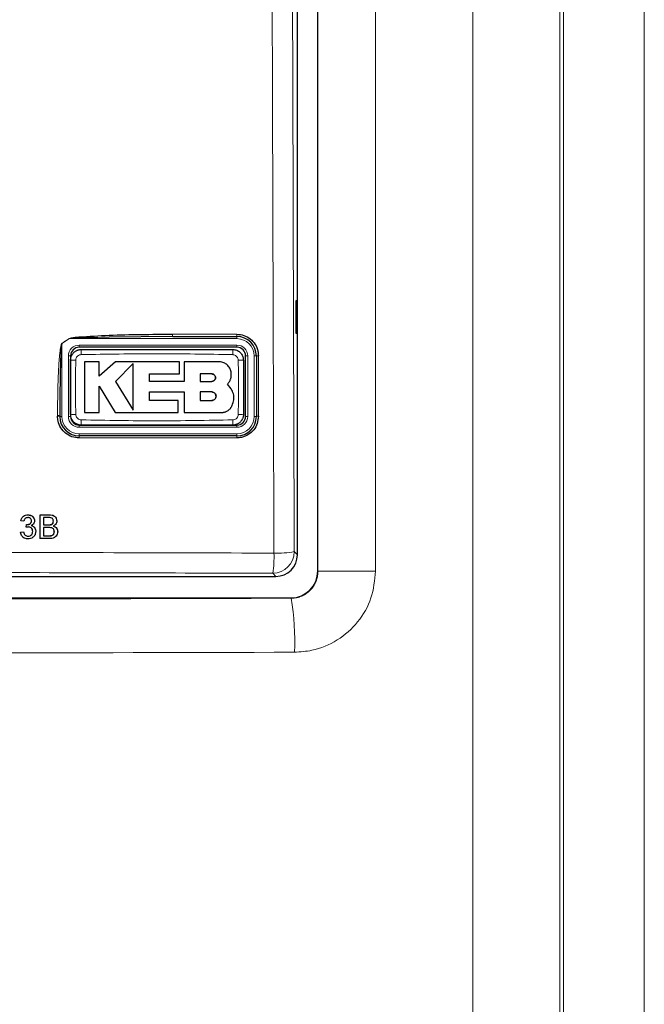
# Model space of a CAD drawing. Header units: millimetres. Extents: x 5 to 418, y 2 to 292.
# Tile 26 of 87: x 117 to 127, y 160 to 175. Entities that reach past the tile are written whole.
import ezdxf

# ---------------------------------------------------------------- set-up
doc = ezdxf.new("R2010")
doc.units = ezdxf.units.MM

msp = doc.modelspace()

# ---------------------------------------------------------------- linework, layer by layer
at = {"color": 7, "linetype": 'Continuous', "lineweight": 18}
for p, q in [((123.8894, 152.3185), (123.8894, 202.2054)), ((125.233, 202.2054), (125.233, 152.3185)), ((125.2863, 152.2652), (125.2863, 202.2054)), ((126.5346, 202.2054), (126.5346, 152.2652)), ((121.4984, 166.3882), (121.4984, 200.1893)), ((122.3866, 200.1893), (122.3866, 166.3882)), ((117.6632, 169.9721), (117.5484, 169.8984)), ((117.6619, 169.9741), (117.6632, 169.9721)), ((120.2484, 169.9721), (117.6632, 169.9721)), ((119.2568, 170.0408), (120.2466, 170.0408)), ((120.2484, 169.9721), (120.2484, 170.0054)), ((117.5484, 169.8984), (117.5471, 169.9004)), ((117.5484, 169.8984), (117.5484, 168.7721)), ((117.8151, 169.8721), (120.2484, 169.8721)), ((117.8151, 169.8721), (117.8151, 169.8387)), ((120.2484, 169.8721), (120.2484, 169.8387)), ((117.6484, 168.7721), (117.6484, 169.7054)), ((117.6484, 169.7054), (117.6817, 169.7054)), ((120.3817, 169.7054), (120.4151, 169.7054)), ((120.4151, 169.7054), (120.4151, 168.7721)), ((120.5151, 169.7054), (120.5484, 169.7054)), ((120.5151, 168.7721), (120.5151, 169.7054)), ((117.4804, 168.7742), (117.4804, 168.7857)), ((117.5484, 168.7721), (117.5151, 168.7721)), ((117.6484, 168.7721), (117.6817, 168.7721)), ((120.3817, 168.7721), (120.4151, 168.7721)), ((120.5151, 168.7721), (120.5484, 168.7721)), ((117.8151, 168.6387), (117.8151, 168.6054)), ((120.2484, 168.6054), (117.8151, 168.6054)), ((120.2484, 168.6387), (120.2484, 168.6054)), ((120.2466, 168.4409), (117.8137, 168.4409)), ((117.8151, 168.5054), (120.2484, 168.5054)), ((117.8151, 168.5054), (117.8151, 168.4721)), ((120.2484, 168.5054), (120.2484, 168.4721)), ((117.3481, 167.2546), (117.3475, 167.2557)), ((117.3377, 167.0998), (117.3372, 167.1009)), ((117.3485, 166.9309), (117.3479, 166.932)), ((121.1332, 166.6868), (121.1817, 166.6383)), ((120.8488, 166.3054), (120.8003, 166.354)), ((121.4972, 166.3893), (121.4984, 166.3882)), ((122.3866, 166.3882), (121.4984, 166.3882)), ((121.0864, 165.9679), (121.0811, 165.9732))]:
    msp.add_line(p, q, dxfattribs=at)
at = {"color": 7, "linetype": 'Continuous', "lineweight": 25}
for p, q in [((121.4972, 166.3893), (121.4972, 200.1881)), ((121.1817, 166.6383), (121.1817, 189.2446)), ((121.1808, 170.5554), (121.1555, 170.5559)), ((121.1555, 170.5559), (121.1555, 170.0549)), ((121.1808, 170.0554), (121.1808, 170.5554)), ((119.2585, 170.0054), (118.2771, 169.997)), ((119.2585, 170.0054), (120.2484, 170.0054)), ((121.1555, 170.0549), (121.1808, 170.0554)), ((120.2484, 169.8387), (117.8151, 169.8387)), ((117.6817, 169.7054), (117.6817, 168.7721)), ((120.3817, 168.7721), (120.3817, 169.7054)), ((120.5484, 169.7054), (120.5484, 168.7721)), ((118.1205, 169.6144), (117.8951, 169.6144)), ((118.1205, 169.3958), (118.1205, 169.6144)), ((118.3771, 169.6144), (118.1205, 169.3958)), ((119.3608, 169.6144), (118.3771, 169.6144)), ((118.646, 169.59), (118.3771, 169.3134)), ((119.3608, 169.4293), (119.3608, 169.6144)), ((119.4321, 169.6144), (119.4321, 169.311)), ((119.9743, 169.6144), (119.4321, 169.6144)), ((118.9012, 169.4293), (119.3608, 169.4293)), ((118.9012, 169.311), (118.9012, 169.4293)), ((119.8605, 169.4278), (119.682, 169.4278)), ((119.682, 169.4278), (119.682, 169.3134)), ((118.1204, 169.2419), (118.3686, 168.834)), ((118.1204, 168.834), (118.1204, 169.2419)), ((118.3771, 169.3134), (118.646, 168.8715)), ((119.4321, 169.311), (118.9012, 169.311)), ((119.682, 169.3134), (119.8605, 169.3134)), ((120.1615, 169.1995), (120.1032, 169.2718)), ((118.9013, 169.1496), (119.4321, 169.1496)), ((118.9013, 169.019), (118.9013, 169.1496)), ((119.4321, 169.1496), (119.4321, 168.834)), ((119.682, 169.1496), (119.682, 169.019)), ((119.8605, 169.1496), (119.682, 169.1496)), ((119.3424, 169.019), (118.9013, 169.019)), ((119.3424, 168.834), (119.3424, 169.019)), ((119.682, 169.019), (119.8605, 169.019)), ((117.5151, 168.7721), (117.5151, 168.7836)), ((117.8951, 168.834), (118.1204, 168.834)), ((118.3686, 168.834), (119.3424, 168.834)), ((119.4321, 168.834), (120.014, 168.834)), ((117.8151, 168.6387), (120.2484, 168.6387)), ((120.2484, 168.4721), (117.8151, 168.4721)), ((117.0221, 167.2546), (117.0215, 167.2557)), ((117.1155, 167.2036), (117.1149, 167.2048)), ((117.21, 166.8887), (117.2109, 167.2546)), ((117.2109, 167.2546), (117.2103, 167.2557)), ((117.2109, 167.2546), (117.3481, 167.2546)), ((117.2625, 167.2124), (117.2622, 167.0998)), ((117.3323, 167.2124), (117.2625, 167.2124)), ((117.4582, 167.2026), (117.4576, 167.2039)), ((116.9147, 167.1608), (116.9141, 167.1618)), ((116.9617, 167.1561), (116.9147, 167.1608)), ((116.9986, 167.0623), (116.998, 167.0633)), ((116.9986, 167.0623), (117.0035, 167.1045)), ((117.0035, 167.1045), (117.003, 167.1056)), ((117.0103, 167.104), (117.0097, 167.105)), ((117.0791, 167.16), (117.0786, 167.1611)), ((117.2621, 167.0576), (117.2618, 166.9309)), ((117.3428, 167.0576), (117.2621, 167.0576)), ((117.2622, 167.0998), (117.3377, 167.0998)), ((117.3818, 167.1041), (117.3812, 167.1052)), ((117.4174, 167.1552), (117.4168, 167.1563)), ((116.9096, 166.9872), (116.909, 166.9883)), ((116.9096, 166.9872), (116.9566, 166.9919)), ((116.9219, 166.9431), (116.9225, 166.9419)), ((116.9566, 166.9919), (116.956, 166.993)), ((117.0251, 166.9263), (117.0246, 166.9273)), ((117.0975, 166.9992), (117.097, 167.0002)), ((117.1335, 167.0468), (117.1329, 167.048)), ((117.2618, 166.9309), (117.3485, 166.9309)), ((117.3798, 166.9327), (117.3793, 166.9338)), ((117.4311, 166.9943), (117.4305, 166.9954)), ((117.4729, 167.0359), (117.4723, 167.0371)), ((117.21, 166.8887), (117.2095, 166.8898)), ((117.3476, 166.8887), (117.21, 166.8887)), ((101.5146, 166.3054), (120.8488, 166.3054)), ((101.2823, 165.9732), (121.0811, 165.9732))]:
    msp.add_line(p, q, dxfattribs=at)
at = {"color": 7, "linetype": 'Continuous', "lineweight": 18}
for centre, radius, start, end in [((119.4414, 170.0316), 0.1848, 177.15423, 188.14169), ((120.4113, 170.0316), 0.165, 176.81302, 189.1309), ((120.2484, 169.7054), 0.2667, 0, 90), ((117.8151, 169.7054), 0.1667, 90, 180), ((118.8563, 169.7448), 1.0098, 176.56216, 181.10549), ((119.1742, 169.7448), 1.0093, 358.89403, 3.43939), ((120.2484, 169.7054), 0.1667, 0, 90), ((117.7423, 168.6747), 0.9659, 88.84251, 93.59694), ((120.2878, 168.6746), 0.966, 86.40337, 91.15738), ((120.5723, 169.5804), 0.1273, 86.60847, 100.82355), ((117.4893, 168.6452), 0.1408, 79.45271, 93.60081), ((117.4893, 168.6337), 0.1407, 79.44904, 93.60204), ((117.8151, 168.7721), 0.2667, 180, 270), ((117.8151, 168.7721), 0.1667, 180, 270), ((117.7423, 169.7691), 0.9656, 266.40183, 271.15784), ((120.2484, 168.7721), 0.2667, 270, 0), ((120.2484, 168.7721), 0.1667, 270, 0), ((120.2878, 169.769), 0.9655, 268.842, 273.5986), ((120.5723, 168.6507), 0.1237, 86.51262, 101.13723), ((118.8548, 168.6993), 1.0082, 178.89291, 183.443), ((119.1747, 168.6993), 1.0088, 356.55901, 1.10646), ((118.0035, 168.4483), 0.19, 172.81916, 182.25153), ((120.3861, 168.4483), 0.1397, 170.21, 183.05606), ((120.7992, 166.6879), 0.3339, 270.1836, 359.8164), ((119.3478, 166.6012), 1.4734, 350.34001, 2.46103), ((120.8841, 167.97), 1.3071, 267.18174, 280.98479), ((117.1752, 165.3164), 3.9651, 357.38828, 9.45714)]:
    msp.add_arc(centre, radius, start, end, dxfattribs=at)
at = {"color": 7, "linetype": 'Continuous', "lineweight": 25}
for centre, radius, start, end in [((120.2484, 169.7054), 0.3, 0, 90), ((117.8151, 169.7054), 0.1333, 90, 180), ((120.2484, 169.7054), 0.1333, 0, 90), ((117.8151, 168.7721), 0.3, 180, 270), ((117.8151, 168.7721), 0.1333, 180, 270), ((120.2484, 168.7721), 0.3, 270, 0), ((120.2484, 168.7721), 0.1333, 270, 0)]:
    msp.add_arc(centre, radius, start, end, dxfattribs=at)
for centre, major_axis, start_param, end_param in [((120.8479, 166.6392), (0.2363, -0.2363), 5.4991567, 7.0672139), ((121.08, 166.3905), (-0.2954, 0.2954), 2.357564, 3.9256213)]:
    msp.add_ellipse(centre, major_axis=major_axis, ratio=0.9972647, start_param=start_param, end_param=end_param, dxfattribs=at)
at = {"color": 7, "linetype": 'Continuous', "lineweight": 18}
for centre, major_axis, ratio in [((111.1817, 174.6434), (165.8333, 0), 0.0524078), ((111.1817, 173.8112), (166.6667, 0), 0.0521457)]:
    msp.add_ellipse(centre, major_axis=major_axis, ratio=ratio, start_param=4.6526266, end_param=4.7721513, dxfattribs=at)
for points, knots in [([(120.8198, 166.6645), (120.819, 166.8862), (120.8151, 167.9948), (120.7996, 172.6522), (120.7815, 179.3044), (120.772, 185.0731), (120.7683, 187.2878)], [0, 0, 0, 0, 0.0322876, 0.1614382, 0.6780666, 1, 1, 1, 1]), ([(121.0818, 187.2969), (121.0877, 183.8601), (121.0994, 176.9852), (121.1219, 170.1201), (121.1332, 166.6868)], [0, 0, 0, 0, 0.4998997, 1, 1, 1, 1]), ([(117.5471, 169.9004), (117.5658, 169.9124), (117.6042, 169.9368), (117.6424, 169.9615), (117.6619, 169.9741)], [0, 0, 0, 0, 0.4887733, 1, 1, 1, 1]), ([(118.2771, 169.997), (118.1223, 169.9928), (117.9289, 169.9875), (117.7236, 169.9815), (117.6743, 169.9738), (117.6632, 169.9721)], [0, 0, 0, 0, 0.7565323, 0.9451316, 1, 1, 1, 1]), ([(117.4804, 168.7857), (117.4806, 168.83), (117.4811, 169.0518), (117.4876, 169.3345), (117.5029, 169.6094), (117.5128, 169.7292), (117.5213, 169.8015), (117.528, 169.8449), (117.5345, 169.8736), (117.5393, 169.8907), (117.5452, 169.899), (117.5467, 169.9001), (117.5471, 169.9004)], [0, 0, 0, 0, 0.1187958, 0.5940496, 0.7569485, 0.8560529, 0.9159262, 0.9518655, 0.9733043, 0.994839, 0.9987729, 1, 1, 1, 1]), ([(117.7618, 169.6404), (117.76, 169.5317), (117.7552, 169.2528), (117.7593, 168.9739), (117.7618, 168.8037)], [0, 0, 0, 0, 0.3898707, 1, 1, 1, 1]), ([(117.8468, 169.7254), (117.8373, 169.7243), (117.8184, 169.7221), (117.7933, 169.7073), (117.7741, 169.6859), (117.7637, 169.6623), (117.7624, 169.6466), (117.7618, 169.6404)], [0, 0, 0, 0, 0.21339586, 0.4285917, 0.64431876, 0.85926801, 1, 1, 1, 1]), ([(120.1834, 169.7254), (119.794, 169.7321), (119.0151, 169.7456), (118.2363, 169.7321), (117.8468, 169.7254)], [0, 0, 0, 0, 0.4998954, 1, 1, 1, 1]), ([(120.2683, 169.6404), (120.2672, 169.6499), (120.265, 169.6688), (120.2502, 169.694), (120.2287, 169.7131), (120.2052, 169.7235), (120.1895, 169.7249), (120.1834, 169.7254)], [0, 0, 0, 0, 0.2138446, 0.4291993, 0.6449134, 0.8596426, 1, 1, 1, 1]), ([(120.2683, 168.8037), (120.2701, 168.9124), (120.2749, 169.1913), (120.2708, 169.4703), (120.2683, 169.6404)], [0, 0, 0, 0, 0.3898724, 1, 1, 1, 1]), ([(120.5798, 169.7074), (120.5798, 169.6853), (120.5798, 169.5744), (120.5798, 169.2633), (120.5798, 168.9744), (120.5798, 168.7742)], [0, 0, 0, 0, 0.0712947, 0.3564733, 1, 1, 1, 1]), ([(117.7618, 168.8037), (117.7629, 168.7943), (117.7651, 168.7753), (117.7799, 168.7502), (117.8014, 168.731), (117.825, 168.7206), (117.8406, 168.7193), (117.8468, 168.7188)], [0, 0, 0, 0, 0.2138472, 0.4292026, 0.6449166, 0.8596444, 1, 1, 1, 1]), ([(120.1834, 168.7188), (120.1928, 168.7199), (120.2117, 168.7221), (120.2368, 168.7368), (120.256, 168.7582), (120.2665, 168.7818), (120.2678, 168.7975), (120.2683, 168.8037)], [0, 0, 0, 0, 0.2133947, 0.4285895, 0.6443155, 0.8592654, 1, 1, 1, 1]), ([(117.8468, 168.7188), (118.2361, 168.712), (119.015, 168.6986), (119.7938, 168.712), (120.1834, 168.7188)], [0, 0, 0, 0, 0.4998954, 1, 1, 1, 1]), ([(101.5436, 166.6645), (101.7655, 166.6651), (102.8748, 166.6685), (104.8728, 166.6733), (107.5386, 166.6776), (110.2064, 166.6796), (112.8757, 166.6793), (115.5351, 166.6767), (118.1837, 166.672), (119.9411, 166.667), (120.8198, 166.6645)], [0, 0, 0, 0, 0.0345653, 0.1728308, 0.3110963, 0.4493987, 0.587812, 0.7262622, 0.8631132, 1, 1, 1, 1]), ([(120.8003, 166.354), (119.2006, 166.3582), (115.9997, 166.3667), (111.1897, 166.37), (107.1792, 166.3669), (103.9699, 166.3609), (102.3657, 166.3563), (101.5632, 166.354)], [0, 0, 0, 0, 0.2496392, 0.4994933, 0.7495962, 0.8747245, 1, 1, 1, 1]), ([(121.0864, 165.9679), (121.1013, 165.9685), (121.1314, 165.9695), (121.1724, 165.9768), (121.2093, 165.9867), (121.2421, 165.9987), (121.2741, 166.0136), (121.3146, 166.0369), (121.3522, 166.0653), (121.3857, 166.0982), (121.4087, 166.125), (121.4293, 166.1535), (121.4474, 166.1836), (121.4631, 166.2155), (121.476, 166.2485), (121.486, 166.2823), (121.4932, 166.3168), (121.4977, 166.3522), (121.4981, 166.3762), (121.4984, 166.3882)], [0, 0, 0, 0, 0.0681835, 0.137198, 0.1900354, 0.2432518, 0.2970516, 0.3516482, 0.4578236, 0.5123013, 0.567176, 0.6203196, 0.6738271, 0.728477, 0.7835197, 0.8367022, 0.8902454, 0.9449261, 1, 1, 1, 1]), ([(122.3866, 166.3882), (122.3727, 166.2472), (122.3448, 165.9652), (122.128, 165.5895), (121.809, 165.3063), (121.4578, 165.1575), (121.2267, 165.1419), (121.1362, 165.1358)], [0, 0, 0, 0, 0.2149749, 0.4301741, 0.645678, 0.861227, 1, 1, 1, 1])]:
    msp.add_open_spline(points, degree=3, knots=knots, dxfattribs=at)
at = {"color": 7, "linetype": 'Continuous', "lineweight": 25}
for points, knots in [([(117.6619, 169.9741), (117.673, 169.9776), (117.7212, 169.9927), (117.9281, 170.0052), (118.4465, 170.0374), (118.9293, 170.0394), (119.2568, 170.0408)], [0, 0, 0, 0, 0.0217458, 0.0946594, 0.3858775, 1, 1, 1, 1]), ([(120.2466, 170.0408), (120.2841, 170.0371), (120.3592, 170.0297), (120.4591, 169.972), (120.5345, 169.8872), (120.5742, 169.7935), (120.5782, 169.7317), (120.5798, 169.7074)], [0, 0, 0, 0, 0.2148595, 0.4297052, 0.6450146, 0.8605847, 1, 1, 1, 1]), ([(117.5484, 169.8984), (117.5482, 169.8981), (117.5473, 169.8968), (117.5456, 169.8916), (117.5438, 169.8829), (117.5416, 169.8675), (117.5389, 169.8427), (117.5355, 169.7994), (117.5313, 169.7271), (117.5263, 169.6073), (117.5211, 169.421), (117.5171, 169.1828), (117.5153, 168.961), (117.5151, 168.8279), (117.5151, 168.7836)], [0, 0, 0, 0, 0.0008969, 0.0042174, 0.0144757, 0.0248219, 0.0459517, 0.081671, 0.1414493, 0.2406486, 0.4039379, 0.6423501, 0.8807866, 1, 1, 1, 1]), ([(117.6817, 169.6387), (117.6818, 169.6418), (117.6819, 169.651), (117.6833, 169.6633), (117.6857, 169.6751), (117.6884, 169.6861), (117.6927, 169.699), (117.6992, 169.7136), (117.7057, 169.7251), (117.7131, 169.7363), (117.7214, 169.747), (117.7323, 169.7587), (117.7448, 169.7697), (117.7592, 169.7799), (117.7756, 169.7891), (117.7907, 169.7954), (117.8075, 169.8006), (117.8259, 169.8045), (117.8409, 169.8051), (117.8484, 169.8054)], [0, 0, 0, 0, 0.0351354, 0.105703, 0.1411643, 0.1730028, 0.2358585, 0.2966821, 0.3559124, 0.3874806, 0.4499988, 0.5109422, 0.5706566, 0.6410557, 0.7126101, 0.7853476, 0.8282789, 0.9141673, 1, 1, 1, 1]), ([(117.8484, 169.8054), (118.2374, 169.8054), (119.0151, 169.8054), (119.7929, 169.8054), (120.1817, 169.8054)], [0, 0, 0, 0, 0.5001048, 1, 1, 1, 1]), ([(120.1817, 169.8054), (120.194, 169.8046), (120.225, 169.8025), (120.2719, 169.7826), (120.3141, 169.7449), (120.3429, 169.6949), (120.3465, 169.6575), (120.3484, 169.6387)], [0, 0, 0, 0, 0.1414239, 0.3560694, 0.5707203, 0.7853678, 1, 1, 1, 1]), ([(117.6817, 168.8054), (117.6817, 168.9749), (117.6817, 169.2527), (117.6817, 169.5304), (117.6817, 169.6387)], [0, 0, 0, 0, 0.6100731, 1, 1, 1, 1]), ([(120.3484, 169.6387), (120.3484, 169.4693), (120.3484, 169.1915), (120.3484, 168.9137), (120.3484, 168.8054)], [0, 0, 0, 0, 0.610073, 1, 1, 1, 1]), ([(117.8951, 169.6144), (117.8951, 169.5118), (117.8951, 169.2518), (117.8951, 168.9916), (117.8951, 168.834)], [0, 0, 0, 0, 0.3944639, 1, 1, 1, 1]), ([(118.646, 168.8715), (118.646, 168.9737), (118.646, 169.2128), (118.646, 169.4527), (118.646, 169.59)], [0, 0, 0, 0, 0.4272676, 1, 1, 1, 1]), ([(120.1615, 169.4272), (120.1594, 169.4482), (120.1553, 169.4903), (120.1231, 169.5464), (120.0756, 169.5887), (120.023, 169.6112), (119.9881, 169.6135), (119.9743, 169.6144)], [0, 0, 0, 0, 0.2145095, 0.4290165, 0.6435823, 0.8581821, 1, 1, 1, 1]), ([(119.8605, 169.3134), (119.867, 169.314), (119.8799, 169.3153), (119.897, 169.3252), (119.91, 169.3398), (119.9174, 169.3581), (119.9184, 169.3776), (119.9128, 169.3964), (119.9013, 169.4122), (119.8853, 169.4233), (119.8708, 169.4275), (119.8625, 169.4277), (119.8605, 169.4278)], [0, 0, 0, 0, 0.107912, 0.2158215, 0.3237606, 0.431549, 0.5390752, 0.6463231, 0.7533518, 0.8602722, 0.9672328, 1, 1, 1, 1]), ([(119.8605, 169.4278), (119.8669, 169.4272), (119.8798, 169.4259), (119.8969, 169.4161), (119.9099, 169.4016), (119.9173, 169.3835), (119.9184, 169.364), (119.913, 169.3453), (119.9017, 169.3293), (119.8857, 169.3181), (119.871, 169.3138), (119.8626, 169.3135), (119.8605, 169.3134)], [0, 0, 0, 0, 0.1072013, 0.2144115, 0.3214264, 0.4283404, 0.5353131, 0.6424692, 0.7498884, 0.8575849, 0.9654849, 1, 1, 1, 1]), ([(120.1032, 169.2718), (120.107, 169.2758), (120.1147, 169.2838), (120.1249, 169.297), (120.1342, 169.3111), (120.1412, 169.3241), (120.1478, 169.3387), (120.1535, 169.3542), (120.1581, 169.3726), (120.1605, 169.3876), (120.1619, 169.4026), (120.1622, 169.4149), (120.1617, 169.4241), (120.1615, 169.4272)], [0, 0, 0, 0, 0.0968551, 0.1944683, 0.2930277, 0.3923706, 0.4540336, 0.5727703, 0.681967, 0.784765, 0.8384004, 0.9460026, 1, 1, 1, 1]), ([(120.1745, 168.9418), (120.1849, 168.9707), (120.2055, 169.0283), (120.1997, 169.1206), (120.174, 169.1738), (120.1615, 169.1995)], [0, 0, 0, 0, 0.3406013, 0.6812116, 1, 1, 1, 1]), ([(119.8605, 169.019), (119.8678, 169.0197), (119.8825, 169.0211), (119.9021, 169.0324), (119.9169, 169.0489), (119.9254, 169.0696), (119.9267, 169.0918), (119.9205, 169.1133), (119.9075, 169.1315), (119.8892, 169.1443), (119.8725, 169.1492), (119.8629, 169.1496), (119.8605, 169.1496)], [0, 0, 0, 0, 0.1072306, 0.2144698, 0.3215203, 0.4284677, 0.5354559, 0.6425997, 0.7499807, 0.8576276, 0.9654903, 1, 1, 1, 1]), ([(119.8605, 169.1496), (119.8679, 169.1489), (119.8826, 169.1475), (119.9022, 169.1361), (119.9171, 169.1194), (119.9256, 169.0986), (119.9266, 169.0763), (119.9202, 169.0548), (119.9071, 169.0367), (119.8888, 169.0241), (119.8723, 169.0193), (119.8627, 169.019), (119.8605, 169.019)], [0, 0, 0, 0, 0.107918, 0.2158349, 0.3237485, 0.4314887, 0.5389701, 0.6461953, 0.75323, 0.8601792, 0.9671761, 1, 1, 1, 1]), ([(120.014, 168.834), (120.0188, 168.8342), (120.0284, 168.8344), (120.0429, 168.8363), (120.0573, 168.8393), (120.0707, 168.8434), (120.0865, 168.8496), (120.1039, 168.8586), (120.119, 168.8692), (120.1315, 168.8797), (120.1418, 168.8898), (120.1523, 168.9025), (120.1597, 168.9132), (120.1661, 168.9239), (120.1707, 168.9327), (120.1736, 168.9396), (120.1745, 168.9418)], [0, 0, 0, 0, 0.0703848, 0.141322, 0.2129483, 0.2851448, 0.3457522, 0.4621088, 0.5701925, 0.6150085, 0.7013034, 0.780662, 0.8553677, 0.8914267, 0.9637341, 1, 1, 1, 1]), ([(117.8137, 168.4409), (117.7762, 168.4445), (117.7012, 168.4519), (117.6014, 168.5094), (117.526, 168.5941), (117.4861, 168.6878), (117.482, 168.7497), (117.4804, 168.7742)], [0, 0, 0, 0, 0.2145899, 0.429169, 0.6441593, 0.8595151, 1, 1, 1, 1]), ([(117.8484, 168.6387), (117.8361, 168.6395), (117.8051, 168.6416), (117.7582, 168.6616), (117.716, 168.6993), (117.6872, 168.7492), (117.6836, 168.7867), (117.6817, 168.8054)], [0, 0, 0, 0, 0.141424, 0.3560694, 0.5707203, 0.7853678, 1, 1, 1, 1]), ([(120.3484, 168.8054), (120.3483, 168.8023), (120.3482, 168.7931), (120.3468, 168.7808), (120.3445, 168.769), (120.3417, 168.758), (120.3374, 168.7451), (120.3309, 168.7305), (120.3244, 168.719), (120.317, 168.7078), (120.3088, 168.6971), (120.2978, 168.6854), (120.2853, 168.6744), (120.2709, 168.6642), (120.2545, 168.6551), (120.2394, 168.6488), (120.2226, 168.6435), (120.2042, 168.6396), (120.1892, 168.639), (120.1817, 168.6387)], [0, 0, 0, 0, 0.0351355, 0.1057033, 0.1411647, 0.1730032, 0.2358589, 0.2966824, 0.3559127, 0.3874809, 0.4499991, 0.5109424, 0.5706568, 0.6410559, 0.7126102, 0.7853477, 0.828279, 0.9141673, 1, 1, 1, 1]), ([(120.5798, 168.7742), (120.5761, 168.7368), (120.5688, 168.662), (120.5115, 168.5621), (120.4272, 168.4868), (120.3335, 168.4466), (120.2714, 168.4425), (120.2466, 168.4409)], [0, 0, 0, 0, 0.2145203, 0.4290546, 0.6431246, 0.8569356, 1, 1, 1, 1]), ([(120.1817, 168.6387), (119.7928, 168.6387), (119.015, 168.6387), (118.2372, 168.6387), (117.8484, 168.6387)], [0, 0, 0, 0, 0.5001049, 1, 1, 1, 1]), ([(116.9141, 167.1619), (116.9178, 167.1761), (116.925, 167.2045), (116.9527, 167.2362), (116.987, 167.2533), (117.01, 167.2549), (117.0215, 167.2557)], [0, 0, 0, 0, 0.2802532, 0.5595228, 0.7795924, 1, 1, 1, 1]), ([(116.9147, 167.1608), (116.9184, 167.175), (116.9256, 167.2034), (116.9533, 167.2351), (116.9876, 167.2522), (117.0106, 167.2538), (117.0221, 167.2546)], [0, 0, 0, 0, 0.2802532, 0.5595228, 0.7795924, 1, 1, 1, 1]), ([(117.0235, 167.2124), (117.0148, 167.2116), (116.9976, 167.21), (116.9772, 167.1953), (116.966, 167.1759), (116.9631, 167.1627), (116.9617, 167.1561)], [0, 0, 0, 0, 0.2800014, 0.5591308, 0.7793201, 1, 1, 1, 1]), ([(117.0215, 167.2557), (117.0359, 167.2542), (117.0647, 167.2511), (117.0988, 167.2312), (117.1098, 167.2113), (117.1138, 167.2042)], [0, 0, 0, 0, 0.3904755, 0.780236, 1, 1, 1, 1]), ([(117.0221, 167.2546), (117.0366, 167.2531), (117.0657, 167.2502), (117.1009, 167.2277), (117.1222, 167.1958), (117.1248, 167.173), (117.1261, 167.1616)], [0, 0, 0, 0, 0.2801842, 0.5598553, 0.7799999, 1, 1, 1, 1]), ([(117.0791, 167.16), (117.0782, 167.1681), (117.0765, 167.1842), (117.061, 167.2017), (117.0424, 167.2111), (117.0298, 167.2119), (117.0235, 167.2124)], [0, 0, 0, 0, 0.27946, 0.5589523, 0.7792553, 1, 1, 1, 1]), ([(117.4174, 167.1552), (117.4163, 167.1651), (117.4147, 167.1801), (117.4035, 167.1969), (117.3787, 167.2141), (117.3529, 167.2132), (117.3323, 167.2124)], [0, 0, 0, 0, 0.24951231, 0.37501866, 0.50024435, 1, 1, 1, 1]), ([(117.3475, 167.2557), (117.3636, 167.2551), (117.3958, 167.2539), (117.4377, 167.2356), (117.4513, 167.2124), (117.4567, 167.2033)], [0, 0, 0, 0, 0.37890097, 0.75482868, 1, 1, 1, 1]), ([(117.3481, 167.2546), (117.3643, 167.2541), (117.3967, 167.253), (117.439, 167.2329), (117.4641, 167.1978), (117.4674, 167.1724), (117.4691, 167.1598)], [0, 0, 0, 0, 0.2811161, 0.5600262, 0.7801115, 1, 1, 1, 1]), ([(117.029, 167.0673), (117.0232, 167.0668), (117.0129, 167.0661), (117.003, 167.0634), (116.9986, 167.0623)], [0, 0, 0, 0, 0.5597721, 1, 1, 1, 1]), ([(117.0029, 167.1056), (117.0042, 167.1055), (117.0064, 167.1052), (117.0087, 167.1051), (117.0097, 167.1051)], [0, 0, 0, 0, 0.5600031, 1, 1, 1, 1]), ([(117.0035, 167.1045), (117.0048, 167.1044), (117.007, 167.1041), (117.0093, 167.104), (117.0103, 167.104)], [0, 0, 0, 0, 0.5600031, 1, 1, 1, 1]), ([(117.0097, 167.1051), (117.019, 167.1059), (117.0376, 167.1076), (117.0615, 167.1192), (117.0768, 167.1391), (117.078, 167.1538), (117.0785, 167.1612)], [0, 0, 0, 0, 0.2806803, 0.5609514, 0.7800568, 1, 1, 1, 1]), ([(117.0103, 167.104), (117.0196, 167.1048), (117.0382, 167.1065), (117.0621, 167.1181), (117.0774, 167.138), (117.0785, 167.1527), (117.0791, 167.16)], [0, 0, 0, 0, 0.2806803, 0.5609514, 0.7800568, 1, 1, 1, 1]), ([(117.0975, 166.9992), (117.0965, 167.0093), (117.0945, 167.0297), (117.0761, 167.0525), (117.0529, 167.0655), (117.037, 167.0667), (117.029, 167.0673)], [0, 0, 0, 0, 0.27974674, 0.55917089, 0.77944362, 1, 1, 1, 1]), ([(117.0785, 167.1612), (117.0785, 167.1697), (117.0784, 167.1787), (117.0729, 167.1851), (117.0726, 167.1855)], [0, 0, 0, 0, 0.9419965, 1, 1, 1, 1]), ([(117.0754, 167.0901), (117.0862, 167.0864), (117.1079, 167.079), (117.1271, 167.0612), (117.1318, 167.0492), (117.1324, 167.0478)], [0, 0, 0, 0, 0.4702815, 0.9398419, 1, 1, 1, 1]), ([(117.1261, 167.1616), (117.1253, 167.1529), (117.1236, 167.1355), (117.1076, 167.1074), (117.0879, 167.096), (117.076, 167.089)], [0, 0, 0, 0, 0.2804963, 0.5610033, 1, 1, 1, 1]), ([(117.076, 167.089), (117.087, 167.0854), (117.1091, 167.0782), (117.1316, 167.0537), (117.1431, 167.026), (117.144, 167.0079), (117.1445, 166.9988)], [0, 0, 0, 0, 0.2798072, 0.5591854, 0.7794082, 1, 1, 1, 1]), ([(117.3371, 167.1009), (117.3455, 167.1009), (117.3603, 167.1009), (117.3748, 167.1039), (117.3812, 167.1052)], [0, 0, 0, 0, 0.560393, 1, 1, 1, 1]), ([(117.3377, 167.0998), (117.3461, 167.0998), (117.3609, 167.0998), (117.3754, 167.1028), (117.3818, 167.1041)], [0, 0, 0, 0, 0.560393, 1, 1, 1, 1]), ([(117.4311, 166.9943), (117.43, 167.0047), (117.4283, 167.0204), (117.4164, 167.0378), (117.3916, 167.0573), (117.3645, 167.0575), (117.3428, 167.0576)], [0, 0, 0, 0, 0.24980178, 0.37554609, 0.50115391, 1, 1, 1, 1]), ([(117.3812, 167.1052), (117.3871, 167.1076), (117.3987, 167.1123), (117.414, 167.1301), (117.4157, 167.1464), (117.4168, 167.1563)], [0, 0, 0, 0, 0.2808695, 0.5610626, 1, 1, 1, 1]), ([(117.3818, 167.1041), (117.3876, 167.1065), (117.3993, 167.1112), (117.4146, 167.129), (117.4163, 167.1453), (117.4174, 167.1552)], [0, 0, 0, 0, 0.2808695, 0.5610626, 1, 1, 1, 1]), ([(117.4133, 167.0821), (117.4238, 167.0782), (117.4448, 167.0704), (117.4647, 167.0524), (117.4702, 167.0394), (117.4714, 167.0367)], [0, 0, 0, 0, 0.4423878, 0.8835873, 1, 1, 1, 1]), ([(117.4691, 167.1598), (117.468, 167.1503), (117.4659, 167.1314), (117.4481, 167.1012), (117.4269, 167.0887), (117.4139, 167.081)], [0, 0, 0, 0, 0.280336, 0.5608003, 1, 1, 1, 1]), ([(117.4139, 167.081), (117.4245, 167.0772), (117.4458, 167.0695), (117.4683, 167.0465), (117.481, 167.0201), (117.4822, 167.0024), (117.4828, 166.9935)], [0, 0, 0, 0, 0.28021113, 0.55966954, 0.77970874, 1, 1, 1, 1]), ([(116.9229, 166.9438), (116.9211, 166.9465), (116.9121, 166.9596), (116.9104, 166.9756), (116.909, 166.9883)], [0, 0, 0, 0, 0.2094039, 1, 1, 1, 1]), ([(117.0233, 166.884), (117.0074, 166.8855), (116.9755, 166.8884), (116.9385, 166.9155), (116.9158, 166.9502), (116.9117, 166.9749), (116.9096, 166.9872)], [0, 0, 0, 0, 0.2799105, 0.5592491, 0.7794763, 1, 1, 1, 1]), ([(116.9566, 166.9919), (116.959, 166.9824), (116.9637, 166.9635), (116.9791, 166.9399), (117.002, 166.9278), (117.0174, 166.9268), (117.0251, 166.9263)], [0, 0, 0, 0, 0.2808811, 0.5600727, 0.7796532, 1, 1, 1, 1]), ([(117.1445, 166.9988), (117.1423, 166.9814), (117.138, 166.9465), (117.1045, 166.9085), (117.0645, 166.887), (117.0371, 166.885), (117.0233, 166.884)], [0, 0, 0, 0, 0.2794007, 0.5590642, 0.7793783, 1, 1, 1, 1]), ([(117.0251, 166.9263), (117.036, 166.9273), (117.0577, 166.9293), (117.0819, 166.9492), (117.0956, 166.9738), (117.0969, 166.9907), (117.0975, 166.9992)], [0, 0, 0, 0, 0.2798831, 0.5589932, 0.779319, 1, 1, 1, 1]), ([(117.4828, 166.9935), (117.4816, 166.9815), (117.4792, 166.9573), (117.4613, 166.9247), (117.4186, 166.8914), (117.3769, 166.8899), (117.3476, 166.8887)], [0, 0, 0, 0, 0.1871427, 0.3743187, 0.5607862, 1, 1, 1, 1]), ([(117.3479, 166.9321), (117.3538, 166.932), (117.3643, 166.932), (117.3747, 166.9333), (117.3793, 166.9338)], [0, 0, 0, 0, 0.5600993, 1, 1, 1, 1]), ([(117.3485, 166.9309), (117.3544, 166.9309), (117.3649, 166.9309), (117.3753, 166.9322), (117.3798, 166.9327)], [0, 0, 0, 0, 0.5600993, 1, 1, 1, 1]), ([(117.3793, 166.9338), (117.3873, 166.9358), (117.4034, 166.9398), (117.4204, 166.9565), (117.4292, 166.976), (117.4301, 166.9889), (117.4305, 166.9954)], [0, 0, 0, 0, 0.2802899, 0.5590179, 0.7794024, 1, 1, 1, 1]), ([(117.3798, 166.9327), (117.3879, 166.9347), (117.404, 166.9387), (117.421, 166.9554), (117.4298, 166.9749), (117.4307, 166.9878), (117.4311, 166.9943)], [0, 0, 0, 0, 0.2802899, 0.5590179, 0.7794024, 1, 1, 1, 1])]:
    msp.add_open_spline(points, degree=3, knots=knots, dxfattribs=at)

doc.saveas('drawing.dxf')
